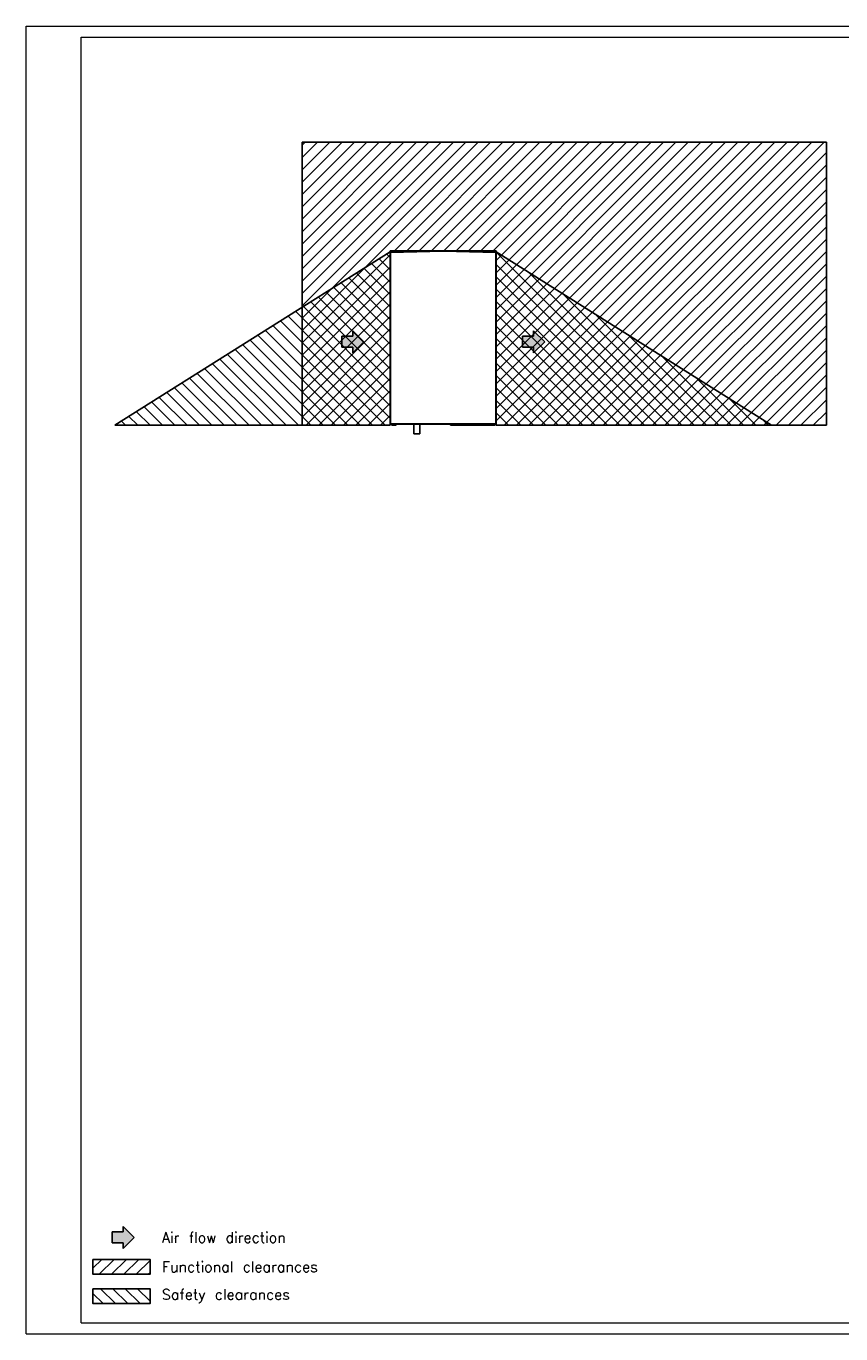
# Model space of a CAD drawing. Header units: millimetres. Extents: x 0 to 39025, y 0 to 11880.
# Tile 1 of 40: x 0 to 7398, y 0 to 11880. Entities that reach past the tile are written whole.
import ezdxf

# ---------------------------------------------------------------- set-up
doc = ezdxf.new("R2010")
doc.units = ezdxf.units.MM
for name, color, linetype in [('ANOTACIJE', 7, 'Continuous'), ('FORMAT', 7, 'Continuous'), ('ODMIKI funkcionalni', 253, 'Continuous'), ('ODMIKI varnostni', 252, 'Continuous')]:
    doc.layers.add(name, color=color, linetype=linetype)
doc.styles.add('SLDTEXTSTYLE0', font='txt', dxfattribs={"bigfont": 'bigfont'})
pattern_1 = [(135, (38770.715, 2376.62), (-56.1266, -56.1266), [])]

# ---------------------------------------------------------------- blocks, each defined once
blk = doc.blocks.new('PUŠČICA')
h = blk.add_hatch(color=256)
h.dxf.hatch_style = 1
h.paths.add_polyline_path([(-50, 50), (-50, 25), (-100, 25), (-100, -25), (-50, -25), (-50, -50), (0, 0)])
at = {"ltscale": 10}
for p, q in [((-100, 25), (-100, -25)), ((-50, 25), (-100, 25)), ((0, 0), (-50, 50)), ((-50, 50), (-50, 25)), ((-50, -50), (0, 0)), ((-100, -25), (-50, -25)), ((-50, -25), (-50, -50))]:
    blk.add_line(p, q, dxfattribs=at)

msp = doc.modelspace()

# ---------------------------------------------------------------- hatches: boundary and pattern name
at = {"layer": 'ODMIKI funkcionalni'}
h = msp.add_hatch(dxfattribs=at)
h.set_pattern_fill('ANSI31', color=256, scale=25)
h.set_pattern_definition([(45, (40664.614, 1585.756), (-56.1266, 56.1266), [])])
h.paths.add_polyline_path([(7266.7, 10824.8), (2506.7, 10824.8), (2506.7, 8254.1), (3306.5, 8254.1), (3306.5, 9839.9), (4266.8, 9839.9), (4266.8, 8254.1), (7266.7, 8254.1)])
h = msp.add_hatch(dxfattribs=at)
h.set_pattern_fill('ANSI31', color=256, scale=25)
h.set_pattern_definition([(45, (38433.06, 2165.175), (-56.1266, 56.1266), [])])
h.paths.add_polyline_path([(1125.8, 676.5), (605.6, 676.5), (605.6, 540.9), (1125.8, 540.9)])
at = {"layer": 'ODMIKI varnostni'}
h = msp.add_hatch(dxfattribs=at)
h.set_pattern_fill('ANSI31', color=256, scale=25, angle=90)
h.set_pattern_definition(pattern_1)
h.paths.add_polyline_path([(806.5, 8254.1), (3306.5, 9829.5), (3306.5, 8254.1)])
h = msp.add_hatch(dxfattribs=at)
h.set_pattern_fill('ANSI31', color=256, scale=25, angle=90)
h.set_pattern_definition(pattern_1)
h.paths.add_polyline_path([(4271.4, 9826.6), (4266.8, 9826.6), (4266.8, 8254.1), (6766.8, 8254.1)])
h = msp.add_hatch(dxfattribs=at)
h.set_pattern_fill('ANSI31', color=256, scale=25, angle=90)
h.set_pattern_definition([(135, (38433.06, 2165.175), (-56.1266, -56.1266), [])])
h.paths.add_polyline_path([(1125.8, 410.1), (605.6, 410.1), (605.6, 274.5), (1125.8, 274.5)])

# ---------------------------------------------------------------- linework, layer by layer
at = {"color": 7, "linetype": 'Continuous', "lineweight": 25}
for p, q in [((3306.7, 9826.6), (3306.7, 9824.8)), ((3307.7, 9826.6), (3306.7, 9826.6)), ((3306.7, 9824.8), (3306.7, 8266.1)), ((3307.7, 9826.6), (3307.7, 9825.1)), ((3308.8, 9826.6), (3307.8, 9826.6)), ((3307.8, 9826.6), (3307.8, 9825.1)), ((3786.5, 9836.8), (3308, 9826.4)), ((3308.1, 9825.4), (3308, 9826.4)), ((3308.7, 9825.4), (3308.1, 9825.4)), ((3308.4, 9825.1), (3308.1, 9825.1)), ((3308.1, 9825.1), (3308.7, 9825.1)), ((3308.4, 9825.1), (3308.7, 9825.1)), ((3308.7, 9824.4), (3786.6, 9834.8)), ((3308.7, 8264.1), (3308.7, 9824.4)), ((3308.8, 9826.4), (3308.8, 9826.6)), ((3786.6, 9839.9), (3309.5, 9829.5)), ((3309.6, 9827.4), (3309.5, 9829.5)), ((3309.6, 9827.4), (3786.7, 9837.8)), ((3309.6, 9827.4), (3309.6, 9828.4)), ((3309.6, 9828.4), (3309.6, 9828.4)), ((3309.6, 9827.4), (3333, 9827.9)), ((3332.1, 9826.9), (3333, 9827.9)), ((3333.3, 9827.9), (3332.4, 9826.9)), ((3332.6, 9827.9), (3332.6, 9827.9)), ((3334.7, 9828), (3374.2, 9828)), ((3336.7, 9828), (3373.4, 9828.8)), ((3374.2, 9828), (3785.7, 9837)), ((3374.2, 9828.8), (3374.2, 9828)), ((3374.2, 9827.9), (3374.2, 9828)), ((3785.7, 9837), (3785.7, 9836.8)), ((3786.5, 9836.8), (3786.6, 9834.8)), ((3786.5, 9836.7), (3786.8, 9836.7)), ((3786.6, 9834.8), (3786.8, 9834.8)), ((3786.7, 9837.8), (3786.7, 9839.9)), ((4263.8, 9829.5), (3786.7, 9839.9)), ((3786.7, 9837.8), (4263.8, 9827.4)), ((3786.8, 9834.8), (3786.8, 9836.8)), ((4265.3, 9826.4), (3786.8, 9836.8)), ((4264.7, 9824.4), (3786.8, 9834.8)), ((3787.7, 9837), (4198.2, 9828)), ((3787.7, 9836.8), (3787.7, 9837)), ((4198.2, 9828), (4198.2, 9827.9)), ((4198.2, 9828), (4238.7, 9828)), ((4236.6, 9828), (4200, 9828.8)), ((4241, 9826.9), (4240, 9827.9)), ((4240.3, 9827.9), (4241.3, 9826.9)), ((4240.7, 9827.9), (4240.4, 9827.9)), ((4240.7, 9827.9), (4240.7, 9827.9)), ((4263.8, 9827.4), (4240.7, 9827.9)), ((4263.8, 9829.5), (4263.8, 9827.4)), ((4263.8, 9827.4), (4263.8, 9828.4)), ((4263.8, 9828.4), (4263.8, 9828.4)), ((4264.6, 9826.6), (4265.6, 9826.6)), ((4264.6, 9826.6), (4264.6, 9826.4)), ((4265.3, 9825.4), (4264.7, 9825.4)), ((4265, 9825.1), (4264.7, 9825.1)), ((4265.3, 9825.1), (4264.7, 9825.1)), ((4264.7, 9824.4), (4264.7, 8264.1)), ((4265, 9825.1), (4265.3, 9825.1)), ((4265.3, 9826.4), (4265.3, 9825.4)), ((4265.6, 9825.1), (4265.6, 9826.6)), ((4266.7, 9826.6), (4265.7, 9826.6)), ((4265.7, 9826.6), (4265.7, 9825.1)), ((4266.7, 9826.6), (4266.7, 9824.8)), ((4266.7, 8266.1), (4266.7, 9824.8)), ((4266.7, 8266.1), (3306.7, 8266.1)), ((3308.7, 8264.1), (4264.7, 8264.1)), ((3316.7, 8254.1), (3316.7, 8256.1)), ((3316.7, 8256.1), (3355.4, 8256.1)), ((3355.4, 8254.1), (3316.7, 8254.1)), ((3326.5, 8264.1), (3326.5, 8256.4)), ((3355.4, 8256.4), (3326.5, 8256.4)), ((3326.7, 8256.1), (3326.7, 8254.1)), ((3334.7, 8262.8), (3334.7, 8264.1)), ((3340.7, 8262.8), (3334.7, 8262.8)), ((3340.7, 8264.1), (3340.7, 8262.8)), ((3355.4, 8264.1), (3355.4, 8256.4)), ((3358.2, 8263.1), (3355.4, 8263.1)), ((3358.2, 8256.9), (3355.4, 8256.9)), ((3355.4, 8254.1), (3355.4, 8256.1)), ((3356.2, 8264.1), (3356.2, 8263.1)), ((3358.2, 8264.1), (3358.2, 8256.9)), ((3853.9, 8264.1), (3853.9, 8254.1)), ((4228.4, 8257.9), (3853.9, 8257.9)), ((4257.9, 8254.1), (3853.9, 8254.1)), ((4201.2, 8254.1), (4201.2, 8257.9)), ((4215.2, 8257.1), (4201.2, 8257.1)), ((4202.7, 8262.8), (4201.4, 8264.1)), ((4215.2, 8262.8), (4202.7, 8262.8)), ((4215.2, 8264.1), (4215.2, 8262.8)), ((4215.2, 8257.9), (4215.2, 8254.1)), ((4228.4, 8254.1), (4228.4, 8264.1)), ((4228.4, 8257.1), (4257.9, 8257.1)), ((4252.9, 8254.1), (4252.9, 8257.1)), ((4257.9, 8257.1), (4257.9, 8254.1)), ((3520.3, 8177.4), (3576.2, 8177.4))]:
    msp.add_line(p, q, dxfattribs=at)
at = {"color": 8, "linetype": 'Continuous', "lineweight": 25}
for p, q in [((3308.4, 9825.1), (3308.4, 9824.5)), ((3373.4, 9828.8), (3373.4, 9828.8)), ((3374, 9828), (3374, 9827.8)), ((4199.4, 9827.8), (4199.4, 9828)), ((4200, 9828.8), (4200, 9828.8)), ((4265, 9825.1), (4265, 9824.5))]:
    msp.add_line(p, q, dxfattribs=at)
at = {"color": 7, "linetype": 'Continuous', "lineweight": 25, "flags": 128}
for points in [[(3308.1, 9825.1), (3307.7, 9825.1), (3307.4, 9825), (3307.2, 9825), (3307, 9824.9), (3306.8, 9824.9), (3306.7, 9824.9), (3306.7, 9824.8), (3306.7, 9824.8), (3306.8, 9824.7), (3306.9, 9824.7), (3307.1, 9824.6), (3307.4, 9824.6), (3307.7, 9824.5), (3308, 9824.5), (3308.3, 9824.5), (3308.7, 9824.4)], [(3308.4, 9825.1), (3308.2, 9825.1), (3308.1, 9825), (3307.9, 9825), (3307.8, 9824.9), (3307.8, 9824.9), (3307.7, 9824.9), (3307.7, 9824.8), (3307.7, 9824.8), (3307.7, 9824.7), (3307.8, 9824.7), (3307.9, 9824.6), (3308, 9824.6), (3308.2, 9824.5), (3308.3, 9824.5), (3308.5, 9824.5), (3308.7, 9824.4)], [(3786.6, 9839.9), (3786.7, 9839.9), (3786.7, 9839.9)], [(3786.7, 9839.9), (3786.7, 9839.9), (3786.7, 9839.9)], [(4198.2, 9828), (4198.2, 9828.4), (4198.2, 9828.7), (4198.2, 9828.8)], [(4264.7, 9824.4), (4264.9, 9824.5), (4265, 9824.5), (4265.2, 9824.5), (4265.3, 9824.6), (4265.5, 9824.6), (4265.6, 9824.7), (4265.6, 9824.7), (4265.7, 9824.8), (4265.7, 9824.8), (4265.7, 9824.9), (4265.6, 9824.9), (4265.5, 9824.9), (4265.4, 9825), (4265.3, 9825), (4265.2, 9825.1), (4265, 9825.1)], [(4264.7, 9824.4), (4265, 9824.5), (4265.4, 9824.5), (4265.7, 9824.5), (4266, 9824.6), (4266.2, 9824.6), (4266.4, 9824.7), (4266.6, 9824.7), (4266.7, 9824.8), (4266.7, 9824.8), (4266.6, 9824.9), (4266.6, 9824.9), (4266.4, 9824.9), (4266.2, 9825), (4265.9, 9825), (4265.6, 9825.1), (4265.3, 9825.1)], [(3520.3, 8264.1), (3520.3, 8263.1), (3520.3, 8258), (3520.3, 8252.9), (3520.3, 8247.7), (3520.3, 8242.4), (3520.3, 8237), (3520.3, 8231.6), (3520.3, 8226), (3520.3, 8220.5), (3520.3, 8214.8), (3520.3, 8208.8), (3520.3, 8202.7), (3520.3, 8196.5), (3520.3, 8190.2), (3520.3, 8183.9), (3520.3, 8177.4)], [(3576.2, 8177.4), (3576.2, 8183.4), (3576.2, 8189.3), (3576.2, 8195.1), (3576.2, 8200.9), (3576.2, 8206.6), (3576.2, 8212.2), (3576.2, 8217.4), (3576.2, 8222.6), (3576.2, 8227.7), (3576.2, 8232.7), (3576.2, 8237.6), (3576.2, 8243.1), (3576.2, 8248.5), (3576.2, 8253.8), (3576.2, 8259), (3576.2, 8264.1)]]:
    msp.add_lwpolyline(points, dxfattribs=at)
at = {"color": 7, "linetype": 'Continuous', "lineweight": 25}
for centre, radius, start, end in [((3309.6, 9826.6), 2.9, 91.25, 180), ((3309.6, 9826.6), 1.9, 91.25, 180), ((3309.6, 9826.6), 1.8, 91.25, 180), ((3406, 9826.5), 97.3, 180.03622, 181.21363), ((3309.6, 9826.6), 0.8, 91.25, 180), ((3373.4, 9828), 0.8, 0, 91.25), ((3393.7, 9828.4), 19.5, 178.8232, 181.1768), ((3805.2, 9837.4), 19.5, 178.8232, 181.1768), ((3768.2, 9837.4), 19.5, 358.8232, 1.1768), ((4178.7, 9828.4), 19.5, 358.8232, 1.1768), ((4200, 9828), 1.8, 150.74053, 180), ((4200, 9828), 0.8, 88.75, 180), ((4263.8, 9826.6), 2.9, 0, 88.75), ((4263.8, 9826.6), 1.9, 0, 88.75), ((4263.8, 9826.6), 1.8, 0, 88.75), ((4263.8, 9826.6), 0.8, 0, 88.75), ((4167.4, 9826.5), 97.3, 358.78637, 359.96378), ((3309, 8269.3), 3.95, 233.76842, 265.11963), ((3308.7, 8266.1), 2, 180, 270), ((3308.7, 8266.1), 1, 213.13475, 270), ((3355.4, 8256.9), 0.8, 270, 0), ((3355.4, 8256.9), 2.8, 270, 0), ((4264.4, 8269.3), 3.95, 274.88037, 306.23158), ((4264.7, 8266.1), 2, 270, 0), ((4264.7, 8266.1), 1, 270, 326.86525)]:
    msp.add_arc(centre, radius, start, end, dxfattribs=at)
at = {"layer": 'FORMAT', "color": 7, "linetype": 'Continuous', "lineweight": 18, "ltscale": 27}
for p, q in [((0, 0), (0, 11880)), ((0, 11880), (28196, 11880)), ((500, 100), (500, 11780)), ((500, 11780), (28096, 11780)), ((0, 0), (28196, 0)), ((500, 100), (28096, 100))]:
    msp.add_line(p, q, dxfattribs=at)
at = {"layer": 'ODMIKI funkcionalni', "ltscale": 10}
for p, q in [((2506.7, 10824.8), (7266.7, 10824.8)), ((2506.7, 8254.1), (2506.7, 10824.8)), ((7266.7, 8254.1), (7266.7, 10824.8)), ((3306.5, 8254.1), (3306.5, 9839.9)), ((4266.8, 9839.9), (4266.8, 8254.1)), ((3306.5, 8254.1), (2506.7, 8254.1)), ((4266.8, 8254.1), (7266.7, 8254.1))]:
    msp.add_line(p, q, dxfattribs=at)
at = {"layer": 'ODMIKI funkcionalni'}
msp.add_line((3306.5, 9839.9), (4266.8, 9839.9), dxfattribs=at)
msp.add_lwpolyline([(605.6, 676.5), (1125.8, 676.5), (1125.8, 540.9), (605.6, 540.9)], close=True, dxfattribs=at)
at = {"layer": 'ODMIKI varnostni'}
for p, q in [((806.5, 8254.1), (3306.5, 9829.5)), ((3306.5, 9829.5), (3306.5, 8254.1)), ((4266.8, 9829.5), (4266.8, 8254.1)), ((6766.8, 8254.1), (4266.8, 9829.5)), ((3306.5, 8254.1), (806.5, 8254.1)), ((4266.8, 8254.1), (6766.8, 8254.1))]:
    msp.add_line(p, q, dxfattribs=at)
msp.add_lwpolyline([(605.6, 410.1), (1125.8, 410.1), (1125.8, 274.5), (605.6, 274.5)], close=True, dxfattribs=at)

# ---------------------------------------------------------------- block references
at = {"layer": 'ANOTACIJE', "xscale": 2, "yscale": 2, "zscale": 2}
for p in [(3065.2, 9013.5), (4708.3, 9013.5), (981.2, 875.9)]:
    msp.add_blockref('PUŠČICA', p, dxfattribs=at)

# ---------------------------------------------------------------- texts
at = {"layer": 'ANOTACIJE', "color": 7, "char_height": 95.25, "attachment_point": 4, "style": 'SLDTEXTSTYLE0'}
for s, insert in [('Air flow direction', (1232.5, 875.1)), ('Functional clearances', (1232.5, 608.7)), ('Safety clearances', (1232.5, 342.3))]:
    msp.add_mtext(s, dxfattribs=dict(at, insert=insert))

doc.saveas('drawing.dxf')
